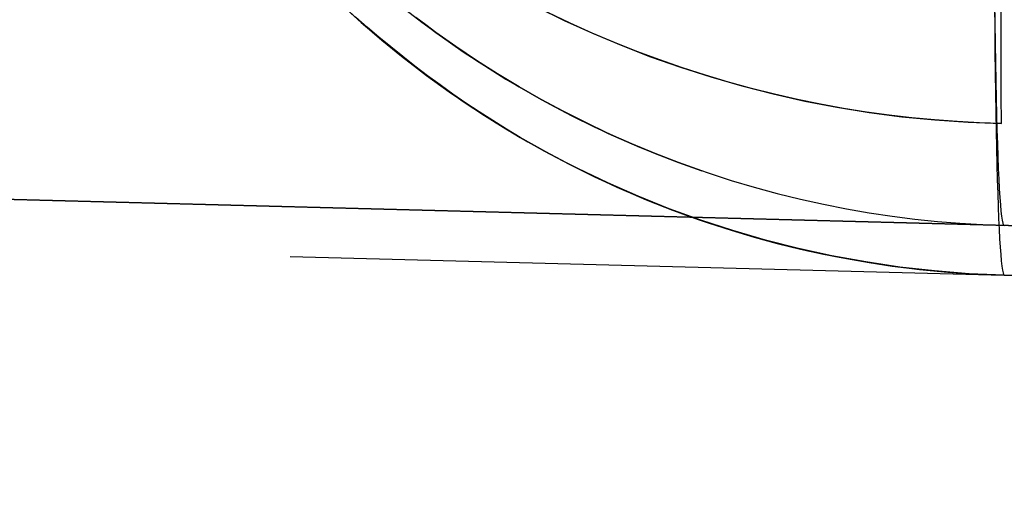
# Model space of a CAD drawing. Header units: millimetres. Extents: x -15 to 7, y 1 to 148.
# Tile 1 of 256: x -7.845 to -7.066, y 6.531 to 6.905. Entities that reach past the tile are written whole.
import ezdxf

# ---------------------------------------------------------------- set-up
doc = ezdxf.new("R2010")
doc.units = ezdxf.units.MM
doc.header["$MEASUREMENT"] = 0
doc.layers.add('Default', color=7, linetype='Continuous', true_color=0x000000)

msp = doc.modelspace()

# ---------------------------------------------------------------- linework, layer by layer
at = {"layer": 'Default', "color": 254, "true_color": 0xcad1ee, "extrusion": (-7.03199e-05, -0.382681, 0.923881)}
msp.add_lwpolyline([(-7.0736, -34.48296), (-7.09102, -34.48217), (-7.10858, -34.481), (-7.12625, -34.47942), (-7.14402, -34.47744), (-7.16189, -34.47503), (-7.17984, -34.47221), (-7.19785, -34.46895), (-7.21592, -34.46525), (-7.23401, -34.4611), (-7.25213, -34.45651), (-7.27026, -34.45146), (-7.28837, -34.44595), (-7.30646, -34.43997), (-7.3245, -34.43353), (-7.34248, -34.42662), (-7.36038, -34.41924), (-7.37818, -34.41139), (-7.39587, -34.40307), (-7.41342, -34.39428), (-7.43083, -34.38502), (-7.44806, -34.37531), (-7.4651, -34.36513), (-7.48195, -34.3545), (-7.49856, -34.34342), (-7.51494, -34.33191), (-7.53106, -34.31996), (-7.5469, -34.30758), (-7.56245, -34.29479), (-7.57769, -34.2816), (-7.59261, -34.26801), (-7.60719, -34.25404), (-7.62142, -34.23971), (-7.63528, -34.22502), (-7.64877, -34.20999), (-7.66186, -34.19463), (-7.67454, -34.17896), (-7.68681, -34.163), (-7.69866, -34.14677), (-7.71007, -34.13027), (-7.72105, -34.11352), (-7.73157, -34.09656), (-7.74164, -34.07938), (-7.75125, -34.06201), (-7.76039, -34.04447), (-7.76907, -34.02678), (-7.77727, -34.00895), (-7.785, -33.99101), (-7.79226, -33.97296), (-7.79904, -33.95484), (-7.80535, -33.93664), (-7.81119, -33.91841), (-7.81656, -33.90014), (-7.82147, -33.88186), (-7.82592, -33.86359), (-7.82991, -33.84533), (-7.83345, -33.82711), (-7.83654, -33.80894), (-7.8392, -33.79084), (-7.84143, -33.77282), (-7.84323, -33.75489), (-7.84462, -33.73706), (-7.84561, -33.71936), (-7.84619, -33.70178), (-7.8464, -33.68435)], dxfattribs=at)
at = {"layer": 'Default', "color": 254, "true_color": 0xcad1ee, "extrusion": (5.34246e-06, 0.240352, 0.970686)}
msp.add_lwpolyline([(7.06813, -28.95263), (7.08561, -28.95332), (7.10323, -28.95441), (7.12096, -28.9559), (7.13881, -28.9578), (7.15675, -28.96012), (7.17477, -28.96287), (7.19286, -28.96605), (7.211, -28.96968), (7.22919, -28.97375), (7.24739, -28.97828), (7.26561, -28.98327), (7.28381, -28.98872), (7.30199, -28.99464), (7.32013, -29.00103), (7.33821, -29.0079), (7.35621, -29.01524), (7.37411, -29.02305), (7.3919, -29.03134), (7.40956, -29.0401), (7.42706, -29.04933), (7.4444, -29.05903), (7.46155, -29.06919), (7.4785, -29.07981), (7.49522, -29.09088), (7.5117, -29.1024), (7.52792, -29.11436), (7.54386, -29.12674), (7.55952, -29.13954), (7.57486, -29.15276), (7.58988, -29.16637), (7.60456, -29.18036), (7.61888, -29.19473), (7.63283, -29.20946), (7.6464, -29.22453), (7.65958, -29.23992), (7.67235, -29.25564), (7.6847, -29.27165), (7.69663, -29.28794), (7.70812, -29.30449), (7.71916, -29.32129), (7.72975, -29.33832), (7.73989, -29.35556), (7.74956, -29.373), (7.75876, -29.3906), (7.76748, -29.40836), (7.77574, -29.42626), (7.78351, -29.44428), (7.79081, -29.4624), (7.79764, -29.4806), (7.80398, -29.49886), (7.80985, -29.51717), (7.81525, -29.53551), (7.82018, -29.55386), (7.82465, -29.57221), (7.82866, -29.59054), (7.83221, -29.60883), (7.83532, -29.62707), (7.83798, -29.64524), (7.84021, -29.66333), (7.84202, -29.68133), (7.84341, -29.69922), (7.84439, -29.71699), (7.84497, -29.73463), (7.84517, -29.75212)], dxfattribs=at)
at = {"layer": 'Default', "color": 254, "true_color": 0xcad1ee, "extrusion": (7.03199e-05, 0.382681, 0.923881)}
msp.add_lwpolyline([(7.07359, -13.52136), (7.09102, -13.52215), (7.10857, -13.52332), (7.12624, -13.5249), (7.14402, -13.52688), (7.16189, -13.52928), (7.17983, -13.53211), (7.19784, -13.53537), (7.21591, -13.53907), (7.23401, -13.54321), (7.25213, -13.54781), (7.27025, -13.55286), (7.28837, -13.55837), (7.30645, -13.56434), (7.32449, -13.57079), (7.34247, -13.5777), (7.36037, -13.58508), (7.37818, -13.59293), (7.39586, -13.60125), (7.41342, -13.61004), (7.43082, -13.61929), (7.44805, -13.62901), (7.4651, -13.63919), (7.48194, -13.64981), (7.49855, -13.66089), (7.51493, -13.67241), (7.53105, -13.68436), (7.54689, -13.69674), (7.56244, -13.70953), (7.57769, -13.72272), (7.59261, -13.73631), (7.60719, -13.75027), (7.62141, -13.76461), (7.63528, -13.7793), (7.64876, -13.79433), (7.66185, -13.80969), (7.67453, -13.82535), (7.68681, -13.84131), (7.69865, -13.85755), (7.71007, -13.87405), (7.72104, -13.89079), (7.73156, -13.90776), (7.74163, -13.92494), (7.75124, -13.9423), (7.76038, -13.95984), (7.76906, -13.97753), (7.77726, -13.99536), (7.78499, -14.01331), (7.79225, -14.03135), (7.79903, -14.04948), (7.80534, -14.06767), (7.81118, -14.08591), (7.81656, -14.10418), (7.82146, -14.12245), (7.82591, -14.14073), (7.8299, -14.15898), (7.83344, -14.1772), (7.83653, -14.19537), (7.83919, -14.21347), (7.84142, -14.2315), (7.84322, -14.24943), (7.84461, -14.26725), (7.8456, -14.28496), (7.84619, -14.30253), (7.84639, -14.31997)], dxfattribs=at)
at = {"layer": 'Default', "color": 254, "true_color": 0xcad1ee, "extrusion": (0.999805, -0.013954, -0.013954)}
msp.add_lwpolyline([(7.08188, -107.23654), (7.05605, -107.21005), (7.03094, -107.18295), (7.00653, -107.15527), (6.98285, -107.12701), (6.9599, -107.09819), (6.93768, -107.06884), (6.9162, -107.03897), (6.89548, -107.00861), (6.87551, -106.97775), (6.85631, -106.94644), (6.83789, -106.91468), (6.82024, -106.88249), (6.80338, -106.84988), (6.78732, -106.81689), (6.77206, -106.78352), (6.75761, -106.7498), (6.74398, -106.71573), (6.73117, -106.68135), (6.7192, -106.64666), (6.70806, -106.61168), (6.69778, -106.57644), (6.68835, -106.54095), (6.67978, -106.50523), (6.67208, -106.4693), (6.66526, -106.43317), (6.65932, -106.39686), (6.65427, -106.3604), (6.65013, -106.32379), (6.64689, -106.28706), (6.64456, -106.25022), (6.64316, -106.2133), (6.64269, -106.17631)], dxfattribs=at)
at = {"layer": 'Default', "color": 254, "true_color": 0xcad1ee, "extrusion": (0.999805, -0.013954, 0.013954)}
msp.add_lwpolyline([(6.60323, -19.34897), (6.60371, -19.31198), (6.60511, -19.27505), (6.60744, -19.23822), (6.61067, -19.20149), (6.61482, -19.16488), (6.61987, -19.12841), (6.6258, -19.09211), (6.63262, -19.05598), (6.64032, -19.02004), (6.64889, -18.98432), (6.65832, -18.94883), (6.66861, -18.91359), (6.67975, -18.87862), (6.69172, -18.84393), (6.70453, -18.80954), (6.71816, -18.77548), (6.73261, -18.74175), (6.74787, -18.70839), (6.76393, -18.67539), (6.78079, -18.64279), (6.79843, -18.6106), (6.81686, -18.57884), (6.83606, -18.54752), (6.85603, -18.51667), (6.87675, -18.4863), (6.89822, -18.45643), (6.92044, -18.42708), (6.9434, -18.39827), (6.96708, -18.37001), (6.99148, -18.34232), (7.0166, -18.31522), (7.04242, -18.28873)], dxfattribs=at)
at = {"layer": 'Default', "color": 254, "true_color": 0xcad1ee}
for points in [[(-7.58895, 6.91561), (-7.57389, 6.90199), (-7.5585, 6.88877), (-7.5428, 6.87596), (-7.5268, 6.86358), (-7.51053, 6.85162), (-7.494, 6.84011), (-7.47723, 6.82904), (-7.46024, 6.81843), (-7.44304, 6.80827), (-7.42565, 6.79859), (-7.4081, 6.78937), (-7.39039, 6.78062), (-7.37256, 6.77236), (-7.35461, 6.76456), (-7.33656, 6.75724), (-7.31844, 6.7504), (-7.30026, 6.74404), (-7.28204, 6.73815), (-7.26379, 6.73272), (-7.24554, 6.72776), (-7.22729, 6.72327), (-7.20907, 6.71923), (-7.19089, 6.71564), (-7.17276, 6.71249), (-7.15471, 6.70978), (-7.13673, 6.7075), (-7.11886, 6.70564), (-7.10109, 6.70419), (-7.08345, 6.70315), (-7.06594, 6.7025)], [(-7.5428, 6.91542), (-7.5268, 6.90303), (-7.51053, 6.89108), (-7.494, 6.87956), (-7.47723, 6.8685), (-7.46024, 6.85788), (-7.44304, 6.84773), (-7.42565, 6.83804), (-7.4081, 6.82883), (-7.39039, 6.82008), (-7.37256, 6.81181), (-7.35461, 6.80402), (-7.33656, 6.7967), (-7.31844, 6.78986), (-7.30026, 6.78349), (-7.28204, 6.7776), (-7.26379, 6.77218), (-7.24554, 6.76722), (-7.22729, 6.76272), (-7.20907, 6.75868), (-7.19089, 6.75509), (-7.17276, 6.75195), (-7.15471, 6.74924), (-7.13673, 6.74696), (-7.11886, 6.74509), (-7.10109, 6.74365), (-7.08345, 6.7426), (-7.06594, 6.74195)], [(-7.5428, 6.91542), (-7.5268, 6.90303), (-7.51053, 6.89108), (-7.494, 6.87956), (-7.47723, 6.8685), (-7.46024, 6.85788), (-7.44304, 6.84773), (-7.42565, 6.83804), (-7.4081, 6.82883), (-7.39039, 6.82008), (-7.37256, 6.81181), (-7.35461, 6.80402), (-7.33656, 6.7967), (-7.31844, 6.78986), (-7.30026, 6.78349), (-7.28204, 6.7776), (-7.26379, 6.77218), (-7.24554, 6.76722), (-7.22729, 6.76272), (-7.20907, 6.75868), (-7.19089, 6.75509), (-7.17276, 6.75195), (-7.15471, 6.74924), (-7.13673, 6.74696), (-7.11886, 6.74509), (-7.10109, 6.74365), (-7.08345, 6.7426), (-7.06594, 6.74195)], [(-0.5, 6.53056), (-7.06594, 6.7025)]]:
    msp.add_lwpolyline(points, dxfattribs=at)
at = {"layer": 'Default', "color": 254, "true_color": 0xcad1ee, "extrusion": (0.999875, -0.013958, 0.007364)}
msp.add_lwpolyline([(6.64266, -93.35868), (6.64337, -93.31315), (6.64547, -93.26768), (6.64895, -93.22231), (6.65381, -93.17708), (6.66003, -93.13203), (6.66761, -93.08719), (6.67653, -93.04261), (6.6868, -92.99832), (6.69839, -92.95435), (6.7113, -92.91076), (6.72552, -92.86757), (6.74104, -92.82482), (6.75785, -92.78255), (6.77594, -92.7408), (6.7953, -92.6996), (6.81593, -92.659)], dxfattribs=at)
at = {"layer": 'Default', "color": 254, "true_color": 0xcad1ee, "extrusion": (0.02042, 0.999791, -0.000674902)}
msp.add_lwpolyline([(4.78151, -32.20541), (7.20604, -32.12529)], dxfattribs=at)
at = {"layer": 'Default', "color": 254, "true_color": 0xcad1ee, "extrusion": (0, 1, 0)}
for points in [[(4.46856, -97.35491), (7.30538, -97.28063)], [(7.30538, -94.93817), (4.46856, -94.86388)], [(4.46856, -100.84018), (7.30538, -100.7659)], [(7.30538, -98.42343), (4.46856, -98.34915)]]:
    msp.add_lwpolyline(points, dxfattribs=at)
at = {"layer": 'Default', "color": 254, "true_color": 0xcad1ee, "extrusion": (0.026177, -1.90341e-13, 0.999657)}
msp.add_lwpolyline([(6.74195, 4.51685), (6.7425, 4.53206), (6.74333, 4.54728), (6.74445, 4.5625), (6.74587, 4.5777), (6.74758, 4.59289), (6.74957, 4.60805), (6.75186, 4.62318), (6.75444, 4.63826), (6.7573, 4.65329), (6.76045, 4.66826), (6.76389, 4.68316), (6.76761, 4.69799), (6.7716, 4.71273), (6.77588, 4.72738), (6.78042, 4.74192), (6.78524, 4.75637)], dxfattribs=at)
at = {"layer": 'Default', "color": 254, "true_color": 0xcad1ee, "extrusion": (-0.026177, 1.70426e-13, 0.999657)}
msp.add_lwpolyline([(-6.78524, -9.78807), (-6.78042, -9.77363), (-6.77588, -9.75908), (-6.7716, -9.74443), (-6.76761, -9.72969), (-6.76389, -9.71486), (-6.76045, -9.69996), (-6.7573, -9.68499), (-6.75444, -9.66996), (-6.75186, -9.65488), (-6.74957, -9.63975), (-6.74758, -9.62459), (-6.74587, -9.60941), (-6.74445, -9.5942), (-6.74333, -9.57898), (-6.7425, -9.56376), (-6.74195, -9.54855)], dxfattribs=at)
at = {"layer": 'Default', "color": 254, "true_color": 0xcad1ee, "extrusion": (0.026177, 9.23754e-12, 0.999657)}
msp.add_lwpolyline([(6.74195, 4.42561), (6.7425, 4.44083), (6.74333, 4.45605), (6.74445, 4.47126), (6.74587, 4.48647), (6.74758, 4.50166), (6.74957, 4.51682), (6.75186, 4.53195), (6.75444, 4.54703), (6.7573, 4.56206), (6.76045, 4.57703), (6.76389, 4.59193), (6.76761, 4.60675), (6.7716, 4.62149), (6.77588, 4.63614), (6.78042, 4.65069), (6.78524, 4.66513)], dxfattribs=at)
at = {"layer": 'Default', "color": 254, "true_color": 0xcad1ee, "extrusion": (-0.026177, -1.23842e-12, 0.999657)}
msp.add_lwpolyline([(-6.78524, -9.8793), (-6.78042, -9.86486), (-6.77588, -9.85031), (-6.7716, -9.83566), (-6.76761, -9.82092), (-6.76389, -9.8061), (-6.76045, -9.7912), (-6.7573, -9.77623), (-6.75444, -9.7612), (-6.75186, -9.74611), (-6.74957, -9.73099), (-6.74758, -9.71583), (-6.74587, -9.70064), (-6.74445, -9.68543), (-6.74333, -9.67021), (-6.7425, -9.65499), (-6.74195, -9.63978)], dxfattribs=at)
at = {"layer": 'Default', "color": 254, "true_color": 0xcad1ee, "extrusion": (0.026159, -0.000684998, 0.999658)}
msp.add_lwpolyline([(6.55468, 2.54385), (6.55468, 4.46145)], dxfattribs=at)
at = {"layer": 'Default', "color": 254, "true_color": 0xcad1ee, "extrusion": (-0.026159, 0.000684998, 0.999658)}
msp.add_lwpolyline([(-6.55468, -9.8129), (-6.55468, -3.24246)], dxfattribs=at)
at = {"layer": 'Default', "color": 254, "true_color": 0xcad1ee, "extrusion": (1, 0, 0)}
for points in [[(6.74195, -93.41394), (6.74195, -94.9319)], [(6.7025, -19.45076), (6.7025, -22.30618)]]:
    msp.add_lwpolyline(points, dxfattribs=at)
at = {"layer": 'Default', "color": 254, "true_color": 0xcad1ee, "extrusion": (-0.013804, 0.000361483, 0.999905)}
msp.add_lwpolyline([(-1.78823, 6.60375), (-8.3548, 6.77568)], dxfattribs=at)
at = {"layer": 'Default', "color": 254, "true_color": 0xcad1ee, "extrusion": (-0.025549, 0.000669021, 0.999673)}
msp.add_lwpolyline([(-6.51523, -7.8067), (-6.51523, -1.23636)], dxfattribs=at)
at = {"layer": 'Default', "color": 254, "true_color": 0xcad1ee}
for points in [[(-7.06819, 6.82273, -32.12981), (-7.06831, 6.84479, -32.20201), (-7.0684, 6.86865, -32.27364), (-7.06849, 6.8943, -32.34466), (-7.06855, 6.92174, -32.41502), (-7.06861, 6.95094, -32.48469), (-7.06864, 6.9819, -32.55362), (-7.06867, 7.01462, -32.62176), (-7.06868, 7.04907, -32.68907)], [(-7.06594, 6.74195, -106.08673), (-7.06645, 6.74242, -106.12352), (-7.06694, 6.74379, -106.16029), (-7.06743, 6.74606, -106.19702), (-7.0679, 6.74923, -106.23368), (-7.06835, 6.75329, -106.27025), (-7.06879, 6.75825, -106.30671), (-7.06922, 6.76411, -106.34303), (-7.06963, 6.77085, -106.37921), (-7.07003, 6.77848, -106.4152), (-7.07041, 6.787, -106.451), (-7.07078, 6.79638, -106.48658), (-7.07113, 6.80664, -106.52192), (-7.07147, 6.81776, -106.55699), (-7.07179, 6.82974, -106.59179), (-7.07209, 6.84256, -106.62628), (-7.07238, 6.85623, -106.66044), (-7.07265, 6.87073, -106.69426), (-7.0729, 6.88607, -106.72771), (-7.07313, 6.90221, -106.76078), (-7.07335, 6.91916, -106.79344)], [(-7.59104, 6.91757, -22.36587), (-7.57476, 6.90277, -22.36025), (-7.55804, 6.88839, -22.35507), (-7.54077, 6.87436, -22.35028), (-7.5231, 6.86081, -22.34588), (-7.50506, 6.84776, -22.34187), (-7.48668, 6.83522, -22.3382), (-7.46797, 6.8232, -22.33486), (-7.44895, 6.81171, -22.33181), (-7.42966, 6.80077, -22.32904), (-7.41012, 6.7904, -22.32652), (-7.39008, 6.78048, -22.32419), (-7.36978, 6.77112, -22.32205), (-7.34921, 6.76233, -22.3201), (-7.32841, 6.75411, -22.31833), (-7.30738, 6.74648, -22.31672), (-7.28615, 6.73944, -22.31526), (-7.26472, 6.73299, -22.31394), (-7.24312, 6.72714, -22.31274), (-7.22135, 6.7219, -22.31165), (-7.19944, 6.71727, -22.31067), (-7.1774, 6.71326, -22.30977), (-7.15526, 6.70986, -22.30895), (-7.13302, 6.70708, -22.30819), (-7.11071, 6.70493, -22.30748), (-7.08835, 6.7034, -22.30682), (-7.06594, 6.7025, -22.30618)], [(-7.43612, 6.915, -32.08244), (-7.41425, 6.90432, -32.08806), (-7.39189, 6.89417, -32.09327), (-7.36906, 6.88459, -32.09808), (-7.34579, 6.8756, -32.1025), (-7.32211, 6.86723, -32.10655), (-7.29806, 6.85951, -32.11025), (-7.27365, 6.85247, -32.11362), (-7.2489, 6.84612, -32.11667), (-7.22384, 6.84048, -32.11941), (-7.19848, 6.83558, -32.12186), (-7.17286, 6.83143, -32.12401), (-7.147, 6.82805, -32.12588), (-7.12092, 6.82546, -32.12746), (-7.09464, 6.82368, -32.12877), (-7.06819, 6.82273, -32.12981)], [(-7.06819, 6.82273, -32.12981), (-7.0857, 6.82327, -32.12916), (-7.10334, 6.82419, -32.12839), (-7.12111, 6.82549, -32.1275), (-7.13898, 6.82719, -32.12647), (-7.15694, 6.82928, -32.12531), (-7.17498, 6.83177, -32.12399), (-7.1931, 6.83467, -32.12251), (-7.21126, 6.83799, -32.12087), (-7.22947, 6.84172, -32.11904), (-7.2477, 6.84588, -32.11704), (-7.26594, 6.85046, -32.11483), (-7.28416, 6.85546, -32.11243), (-7.30236, 6.86089, -32.10981), (-7.32051, 6.86675, -32.10697), (-7.3386, 6.87303, -32.10389), (-7.35662, 6.87973, -32.10057), (-7.37437, 6.8868, -32.09704), (-7.39202, 6.89428, -32.09326), (-7.40957, 6.90218, -32.08921), (-7.42701, 6.9105, -32.08486)], [(-7.07374, 6.91599, -18.68001), (-7.07355, 6.89746, -18.71181), (-7.07335, 6.87971, -18.74404), (-7.07313, 6.86276, -18.7767), (-7.0729, 6.84661, -18.80977), (-7.07265, 6.83128, -18.84322), (-7.07238, 6.81678, -18.87704), (-7.07209, 6.80311, -18.91121), (-7.07179, 6.79028, -18.9457), (-7.07147, 6.77831, -18.98049), (-7.07113, 6.76719, -19.01557), (-7.07078, 6.75693, -19.0509), (-7.07041, 6.74754, -19.08648), (-7.07003, 6.73903, -19.12228), (-7.06963, 6.7314, -19.15828), (-7.06922, 6.72465, -19.19445), (-7.06879, 6.7188, -19.23078), (-7.06835, 6.71384, -19.26724), (-7.0679, 6.70977, -19.30381), (-7.06743, 6.7066, -19.34047), (-7.06694, 6.70433, -19.37719), (-7.06645, 6.70296, -19.41397), (-7.06594, 6.7025, -19.45076)], [(-7.06594, 6.7025, -22.30618), (-7.07982, 6.70298, -22.30658), (-7.09365, 6.70371, -22.30699), (-7.12117, 6.70587, -22.30787), (-7.14848, 6.70898, -22.30882), (-7.17554, 6.71299, -22.30987), (-7.20233, 6.71791, -22.31101), (-7.22882, 6.7237, -22.31228), (-7.25498, 6.73035, -22.31366), (-7.28079, 6.73784, -22.31519), (-7.30617, 6.74612, -22.31688), (-7.33115, 6.75521, -22.31874), (-7.35569, 6.76507, -22.32082), (-7.37977, 6.77567, -22.32314), (-7.40335, 6.78699, -22.32572), (-7.41495, 6.79291, -22.32712), (-7.4264, 6.799, -22.3286), (-7.43772, 6.80526, -22.33015), (-7.44888, 6.81168, -22.33178), (-7.4599, 6.81826, -22.3335), (-7.47076, 6.82499, -22.33531), (-7.48141, 6.83184, -22.3372), (-7.4919, 6.83882, -22.33919), (-7.50223, 6.84594, -22.34127), (-7.5124, 6.85319, -22.34346), (-7.5224, 6.86055, -22.34574), (-7.53224, 6.86804, -22.34813), (-7.54192, 6.87563, -22.35063), (-7.55143, 6.88332, -22.35323), (-7.56078, 6.89112, -22.35595), (-7.56995, 6.899, -22.35877), (-7.57896, 6.90698, -22.36172)], [(-7.30538, 6.78524, -100.7659), (-7.32369, 6.79179, -100.76536), (-7.34217, 6.79892, -100.76467), (-7.36074, 6.80662, -100.76377), (-7.37933, 6.81489, -100.76263), (-7.39716, 6.82336, -100.76127), (-7.41488, 6.83232, -100.75958), (-7.43245, 6.84176, -100.75755), (-7.44981, 6.85166, -100.75512), (-7.46682, 6.86192, -100.75227), (-7.48351, 6.87257, -100.74896), (-7.49173, 6.87803, -100.74711), (-7.49985, 6.88357, -100.74512), (-7.50787, 6.88919, -100.74301), (-7.51579, 6.89487, -100.74074), (-7.52377, 6.90075, -100.73828), (-7.53162, 6.9067, -100.73565)], [(-7.30538, 6.78524, -97.28063), (-7.32369, 6.79179, -97.28009), (-7.34217, 6.79892, -97.2794), (-7.36074, 6.80662, -97.27851), (-7.37933, 6.81489, -97.27737), (-7.39716, 6.82336, -97.276), (-7.41488, 6.83232, -97.27432), (-7.43245, 6.84176, -97.27228), (-7.44981, 6.85166, -97.26985), (-7.46682, 6.86192, -97.26701), (-7.48351, 6.87257, -97.26369), (-7.49173, 6.87803, -97.26184), (-7.49985, 6.88357, -97.25986), (-7.50787, 6.88919, -97.25774), (-7.51579, 6.89487, -97.25547), (-7.52377, 6.90075, -97.25301), (-7.53162, 6.9067, -97.25038)], [(-7.53161, 6.90669, -98.45368), (-7.52376, 6.90075, -98.45105), (-7.51578, 6.89487, -98.44859), (-7.50787, 6.88918, -98.44633), (-7.49984, 6.88356, -98.44421), (-7.49172, 6.87802, -98.44223), (-7.4835, 6.87257, -98.44038), (-7.46681, 6.86192, -98.43706), (-7.44981, 6.85165, -98.43421), (-7.43244, 6.84176, -98.43178), (-7.41487, 6.83232, -98.42975), (-7.39714, 6.82335, -98.42807), (-7.37932, 6.81488, -98.4267), (-7.36072, 6.80662, -98.42556), (-7.34216, 6.79892, -98.42466), (-7.32368, 6.79179, -98.42397), (-7.30538, 6.78524, -98.42343)], [(-7.53161, 6.90669, -94.96841), (-7.52376, 6.90075, -94.96579), (-7.51578, 6.89487, -94.96332), (-7.50787, 6.88918, -94.96106), (-7.49984, 6.88356, -94.95894), (-7.49172, 6.87802, -94.95696), (-7.4835, 6.87257, -94.95511), (-7.46681, 6.86192, -94.95179), (-7.44981, 6.85165, -94.94895), (-7.43244, 6.84176, -94.94652), (-7.41487, 6.83232, -94.94448), (-7.39714, 6.82335, -94.9428), (-7.37932, 6.81488, -94.94143), (-7.36072, 6.80662, -94.94029), (-7.34216, 6.79892, -94.9394), (-7.32368, 6.79179, -94.9387), (-7.30538, 6.78524, -94.93817)]]:
    msp.add_polyline3d(points, dxfattribs=at)

doc.saveas('drawing.dxf')
